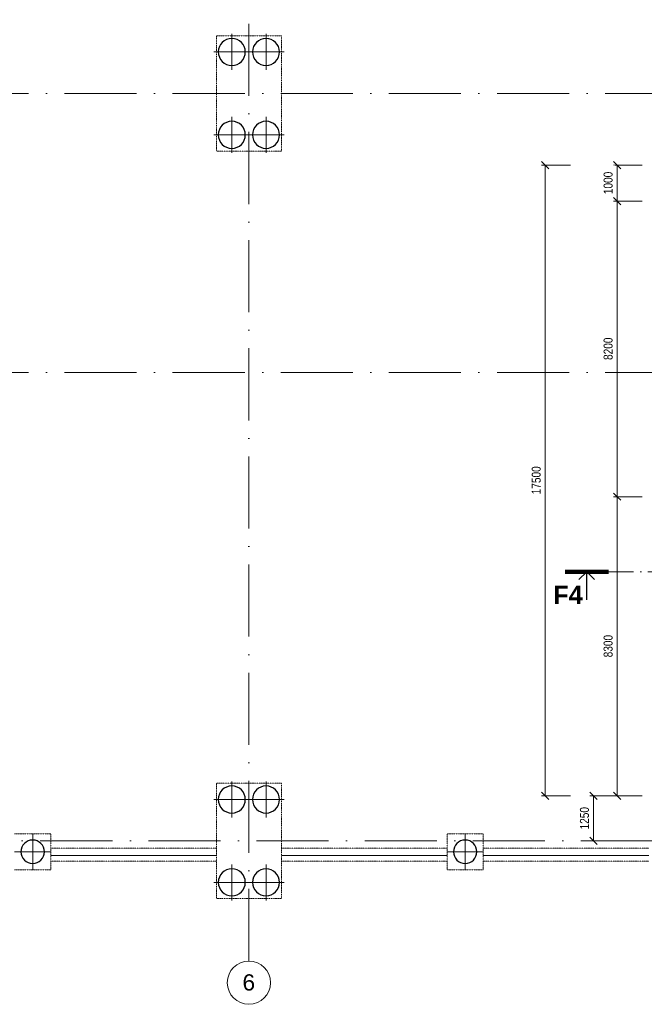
# Model space of a CAD drawing. Header units: millimetres. Extents: x 52781 to 270224, y -9967 to 33961.
# Tile 3 of 19: x 71410 to 88740, y 3217 to 30534. Entities that reach past the tile are written whole.
import ezdxf

# ---------------------------------------------------------------- set-up
doc = ezdxf.new("R2010")
doc.units = ezdxf.units.MM
for name, pattern in [('B_CARA_12', [2.6, 1, -0.8, 0, -0.8]), ('Čerchovaná 20mm', [3000, 2000, -500, 0, -500]), ('Čerchovaná řez', [1100, 700, -200, 0, -200])]:
    doc.linetypes.add(name, pattern=pattern)
for name, color, linetype, lineweight in [('CA_KOTY', 3, 'Continuous', 9), ('CA_KOTY-100', 3, 'Continuous', 9), ('CA_OSY', 5, 'Continuous', 9), ('CA_POHHRA18', 9, 'Continuous', 9), ('CA_POHHRA25', 7, 'Continuous', 13), ('CA_REZYZNACKY', 1, 'Continuous', 9), ('CA_TEXT35', 62, 'Continuous', 9), ('CA_ZAKLADY25', 7, 'Continuous', 13), ('CA_ZAKLADY5', 1, 'Continuous', 25)]:
    doc.layers.add(name, color=color, linetype=linetype, lineweight=lineweight)
doc.styles.add('Arial', font='arial.ttf', dxfattribs={"height": 450})
doc.styles.add('Arial_1', font='arial.ttf', dxfattribs={"width": 0.8, "height": 250})
doc.styles.add('Arial_B', font='arialbd.ttf', dxfattribs={"height": 500})
doc.dimstyles.new('HP_Přímá_-_2_5_mm_Ariel', dxfattribs={"dimscale": 304.8, "dimtxt": 255.06485, "dimasz": 0.656168, "dimexe": 0.328084, "dimexo": 0.0625, "dimgap": 0.164042, "dimtad": 1, "dimdec": 0, "dimzin": 0, "dimdsep": 46, "dimtxsty": 'Arial_1', "dimblk1": 'OBLIQUE', "dimblk2": 'OBLIQUE', "dimsah": 1, "dimcen": 0.09, "dimazin": 0, "dimtfac": 1, "dimtdec": 4, "dimtix": 1, "dimtmove": 0, "dimatfit": 3, "dimfxl": 2.296588, "dimfxlon": 1, "dimtvp": 1, "dimtfill": 1, "dimtolj": 1, "dimtzin": 0, "dimarcsym": 2})

# ---------------------------------------------------------------- blocks, each defined once
blk = doc.blocks.new('pilota 600 mm - D_750_650-2142272--3_400 _ Vykopy')
at = {"layer": 'CA_POHHRA18'}
for q in [(0, 500), (-500, 0), (0, -500), (500, 0)]:
    blk.add_line((0, 0), q, dxfattribs=at)
blk = doc.blocks.new('pilota 600 mm - D_750_650-2142273--3_400 _ Vykopy')
at = {"layer": 'CA_POHHRA18'}
for q in [(0, 500), (-500, 0), (500, 0), (0, -500)]:
    blk.add_line((0, 0), q, dxfattribs=at)
blk = doc.blocks.new('pilota 600 mm - D_750_650-2142301--3_400 _ Vykopy')
at = {"layer": 'CA_POHHRA18'}
for q in [(0, 500), (-500, 0), (0, -500), (500, 0)]:
    blk.add_line((0, 0), q, dxfattribs=at)
blk = doc.blocks.new('pilota 600 mm - D_750_650-2142303--3_400 _ Vykopy')
at = {"layer": 'CA_POHHRA18'}
for q in [(0, 500), (-500, 0), (0, -500), (500, 0)]:
    blk.add_line((0, 0), q, dxfattribs=at)
blk = doc.blocks.new('Osnova - Bublina osnovy 12mm-4850--3_400 _ Vykopy')
at = {"layer": 'CA_TEXT35'}
blk.add_circle((0, 0), 6, dxfattribs=at)
blk = doc.blocks.new('DIMBLOCK49--3_400 _ Vykopy')
at = {"layer": 'CA_KOTY-100'}
for p, q in [((87328, 9000), (87228, 9100)), ((87328, 9000), (87228, 9000)), ((87328, 9000), (87328, 7750)), ((87328, 9000), (87428, 8900)), ((87328, 9000), (88028, 9000)), ((87328, 7750), (87228, 7850)), ((87328, 7750), (87228, 7750)), ((87328, 7750), (87428, 7650)), ((87328, 7750), (88028, 7750))]:
    blk.add_line(p, q, dxfattribs=at)
at = {"layer": 'CA_KOTY-100', "color": 0, "insert": (86954, 8069), "char_height": 250, "width": 734.59, "attachment_point": 1, "rotation": 90, "line_spacing_factor": 0.941778, "style": 'Arial_1', "bg_fill": 3, "box_fill_scale": 1.25, "bg_fill_color": 256, "bg_fill_true_color": 13158600, "bg_fill_transparency": 0}
blk.add_mtext('1250', dxfattribs=at)
blk = doc.blocks.new('_Oblique')
at = {"color": 0, "linetype": 'ByBlock', "lineweight": -2}
blk.add_line((-0.5, -0.5), (0.5, 0.5), dxfattribs=at)
blk = doc.blocks.new('Řez - HP_rez-422275--3_400 _ Vykopy')
at = {"layer": 'CA_REZYZNACKY', "lineweight": 100}
blk.add_line((-12, 0), (0, 0), dxfattribs=at)
at = {"layer": 'CA_REZYZNACKY', "lineweight": 25}
for p, q in [((-6, 0), (-8.15, -2.15)), ((-6, 0), (-3.85, -2.15)), ((-6, -7.82), (-6, 0))]:
    blk.add_line(p, q, dxfattribs=at)
blk = doc.blocks.new('DIMBLOCK74--3_400 _ Vykopy')
at = {"layer": 'CA_KOTY-100'}
for p, q in [((85990, 26500), (85890, 26600)), ((85990, 26500), (85890, 26500)), ((85990, 26500), (85990, 9000)), ((85990, 26500), (86090, 26400)), ((85990, 26500), (86690, 26500)), ((85990, 9000), (85890, 9100)), ((85990, 9000), (85890, 9000)), ((85990, 9000), (86090, 8900)), ((85990, 9000), (86690, 9000))]:
    blk.add_line(p, q, dxfattribs=at)
at = {"layer": 'CA_KOTY-100', "color": 0, "insert": (85615, 17367), "char_height": 250, "width": 918.23, "attachment_point": 1, "rotation": 90, "line_spacing_factor": 0.941778, "style": 'Arial_1', "bg_fill": 3, "box_fill_scale": 1.25, "bg_fill_color": 256, "bg_fill_true_color": 13158600, "bg_fill_transparency": 0}
blk.add_mtext('17500', dxfattribs=at)
blk = doc.blocks.new('DIMBLOCK75--3_400 _ Vykopy')
at = {"layer": 'CA_KOTY-100'}
for p, q in [((87985, 17300), (87885, 17400)), ((87985, 17300), (87885, 17300)), ((87985, 17300), (87985, 9000)), ((87985, 17300), (88085, 17200)), ((87985, 17300), (88685, 17300)), ((87985, 9000), (87885, 9100)), ((87985, 9000), (87885, 9000)), ((87985, 9000), (88085, 8900)), ((87985, 9000), (88685, 9000))]:
    blk.add_line(p, q, dxfattribs=at)
at = {"layer": 'CA_KOTY-100', "color": 0, "insert": (87610, 12844), "char_height": 250, "width": 734.59, "attachment_point": 1, "rotation": 90, "line_spacing_factor": 0.941778, "style": 'Arial_1', "bg_fill": 3, "box_fill_scale": 1.25, "bg_fill_color": 256, "bg_fill_true_color": 13158600, "bg_fill_transparency": 0}
blk.add_mtext('8300', dxfattribs=at)
blk = doc.blocks.new('DIMBLOCK76--3_400 _ Vykopy')
at = {"layer": 'CA_KOTY-100'}
for p, q in [((87985, 25500), (87885, 25600)), ((87985, 25500), (87885, 25500)), ((87985, 25500), (87985, 17300)), ((87985, 25500), (88085, 25400)), ((87985, 25500), (88685, 25500)), ((87985, 17300), (87885, 17400)), ((87985, 17300), (87885, 17300)), ((87985, 17300), (88085, 17200)), ((87985, 17300), (88685, 17300))]:
    blk.add_line(p, q, dxfattribs=at)
at = {"layer": 'CA_KOTY-100', "color": 0, "insert": (87610, 21094), "char_height": 250, "width": 734.59, "attachment_point": 1, "rotation": 90, "line_spacing_factor": 0.941778, "style": 'Arial_1', "bg_fill": 3, "box_fill_scale": 1.25, "bg_fill_color": 256, "bg_fill_true_color": 13158600, "bg_fill_transparency": 0}
blk.add_mtext('8200', dxfattribs=at)
blk = doc.blocks.new('DIMBLOCK77--3_400 _ Vykopy')
at = {"layer": 'CA_KOTY-100'}
for p, q in [((87985, 26500), (87885, 26600)), ((87985, 26500), (87885, 26500)), ((87985, 25500), (87985, 26500)), ((87985, 26500), (88085, 26400)), ((87985, 26500), (88685, 26500)), ((87985, 25500), (87885, 25600)), ((87985, 25500), (87885, 25500)), ((87985, 25500), (88085, 25400)), ((87985, 25500), (88685, 25500))]:
    blk.add_line(p, q, dxfattribs=at)
at = {"layer": 'CA_KOTY-100', "color": 0, "insert": (87610, 25694), "char_height": 250, "width": 734.59, "attachment_point": 1, "rotation": 90, "line_spacing_factor": 0.941778, "style": 'Arial_1', "bg_fill": 3, "box_fill_scale": 1.25, "bg_fill_color": 256, "bg_fill_true_color": 13158600, "bg_fill_transparency": 0}
blk.add_mtext('1000', dxfattribs=at)

msp = doc.modelspace()

# ---------------------------------------------------------------- linework, layer by layer
at = {"layer": 'CA_OSY', "linetype": 'Čerchovaná 20mm'}
for p, q in [((77770, 4417.4), (77770, 30533.9)), ((54652, 28489.9), (155147.7, 28489.9)), ((54652, 20749.9), (155147.7, 20749.9)), ((53980.8, 7749.9), (155580.4, 7749.9))]:
    msp.add_line(p, q, dxfattribs=at)
at = {"layer": 'CA_POHHRA25', "linetype": 'B_CARA_12'}
for p, q in [((72270, 7549.9), (76870, 7549.9)), ((78670, 7549.9), (83270, 7549.9)), ((84270, 7549.9), (88870, 7549.9)), ((76870, 7349.9), (72270, 7349.9)), ((72270, 7349.9), (76870, 7349.9)), ((72270, 7189.9), (76870, 7189.9)), ((83270, 7349.9), (78670, 7349.9)), ((78670, 7349.9), (83270, 7349.9)), ((78670, 7189.9), (83270, 7189.9)), ((88870, 7349.9), (84270, 7349.9)), ((84270, 7349.9), (88870, 7349.9)), ((84270, 7189.9), (88870, 7189.9))]:
    msp.add_line(p, q, dxfattribs=at)
at = {"layer": 'CA_REZYZNACKY', "linetype": 'Čerchovaná řez'}
msp.add_line((87742.2, 15216.6), (109902.5, 15216.6), dxfattribs=at)
at = {"layer": 'CA_ZAKLADY25', "linetype": 'B_CARA_12', "lineweight": 9}
for p, q in [((76870, 26889.9), (76870, 30089.9)), ((76870, 30089.9), (78670, 30089.9)), ((78670, 30089.9), (78670, 26889.9)), ((78670, 26889.9), (76870, 26889.9)), ((76870, 6149.9), (76870, 9349.9)), ((76870, 9349.9), (78670, 9349.9)), ((78670, 9349.9), (78670, 6149.9)), ((71270, 7949.9), (72270, 7949.9)), ((72270, 7949.9), (72270, 6949.9)), ((83270, 6949.9), (83270, 7949.9)), ((83270, 7949.9), (84270, 7949.9)), ((84270, 7949.9), (84270, 6949.9)), ((72270, 6949.9), (71270, 6949.9)), ((84270, 6949.9), (83270, 6949.9)), ((78670, 6149.9), (76870, 6149.9))]:
    msp.add_line(p, q, dxfattribs=at)
at = {"layer": 'CA_ZAKLADY5'}
for centre, radius, start, end in [((77295, 29639.9), 375, 0, 180), ((78245, 29639.9), 375, 0, 180), ((77295, 29639.9), 375, 180, 360), ((78245, 29639.9), 375, 180, 0), ((77295, 27339.9), 375, 0, 180), ((78245, 27339.9), 375, 0, 180), ((77295, 27339.9), 375, 180, 360), ((78245, 27339.9), 375, 180, 0), ((77295, 8899.9), 375, 0, 180), ((78245, 8899.9), 375, 360, 180), ((77295, 8899.9), 375, 180, 360), ((78245, 8899.9), 375, 180, 360), ((71770, 7449.9), 325, 90, 270), ((71770, 7449.9), 325, 270, 90), ((83770, 7449.9), 325, 90, 270), ((83770, 7449.9), 325, 270, 90), ((77295, 6599.9), 375, 0, 180), ((78245, 6599.9), 375, 360, 180), ((77295, 6599.9), 375, 180, 360), ((78245, 6599.9), 375, 180, 360)]:
    msp.add_arc(centre, radius, start, end, dxfattribs=at)

# ---------------------------------------------------------------- block references
at = {"layer": 'CA_POHHRA18'}
for name, p in [('pilota 600 mm - D_750_650-2142272--3_400 _ Vykopy', (77295, 29639.9)), ('pilota 600 mm - D_750_650-2142273--3_400 _ Vykopy', (77295, 27339.9)), ('pilota 600 mm - D_750_650-2142272--3_400 _ Vykopy', (77295, 8899.9)), ('pilota 600 mm - D_750_650-2142273--3_400 _ Vykopy', (77295, 6599.9))]:
    msp.add_blockref(name, p, dxfattribs=at)
at = {"layer": 'CA_POHHRA18', "rotation": 180}
for name, p in [('pilota 600 mm - D_750_650-2142273--3_400 _ Vykopy', (78245, 29639.9)), ('pilota 600 mm - D_750_650-2142272--3_400 _ Vykopy', (78245, 27339.9)), ('pilota 600 mm - D_750_650-2142273--3_400 _ Vykopy', (78245, 8899.9)), ('pilota 600 mm - D_750_650-2142301--3_400 _ Vykopy', (71770, 7449.9)), ('pilota 600 mm - D_750_650-2142303--3_400 _ Vykopy', (83770, 7449.9)), ('pilota 600 mm - D_750_650-2142272--3_400 _ Vykopy', (78245, 6599.9))]:
    msp.add_blockref(name, p, dxfattribs=at)
at = {"layer": 'CA_REZYZNACKY', "lineweight": 100, "xscale": 99.99999999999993, "yscale": 99.99999999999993, "zscale": 99.99999999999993}
msp.add_blockref('Řez - HP_rez-422275--3_400 _ Vykopy', (87742.2, 15216.6), dxfattribs=at)
at = {"layer": 'CA_TEXT35', "xscale": 99.99999999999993, "yscale": 99.99999999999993, "zscale": 99.99999999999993}
msp.add_blockref('Osnova - Bublina osnovy 12mm-4850--3_400 _ Vykopy', (77770, 3817.4), dxfattribs=at)

# ---------------------------------------------------------------- texts
at = {"layer": 'CA_REZYZNACKY', "insert": (86214, 14827.6), "char_height": 500, "width": 1002.109, "attachment_point": 1, "style": 'Arial_B'}
msp.add_mtext('F4', dxfattribs=at)

# ---------------------------------------------------------------- next in the draw order: texts
at = {"layer": 'CA_TEXT35', "insert": (77591.4, 4050), "char_height": 450, "width": 424.894, "attachment_point": 1, "style": 'Arial', "bg_fill": 3, "box_fill_scale": 1.25, "bg_fill_color": 256, "bg_fill_true_color": 13158600, "bg_fill_transparency": 0}
msp.add_mtext('\\fArial|b0|i0|c238|p34|;6', dxfattribs=at)

# ---------------------------------------------------------------- next in the draw order: dimensions: what is measured, and where the dimension line sits
at = {"layer": 'CA_KOTY'}
for base, p1, p2, override, picture, middle in [((85990, 8999.9), (86690, 26500), (86690, 8999.9), {"dimpost": '<>', "dimfxl": 17500.128874}, 'DIMBLOCK74--3_400 _ Vykopy', (85812.4, 17749.9)), ((87328.3, 7749.9), (88028.3, 8999.9), (88028.3, 7749.9), {"dimpost": '<>', "dimfxl": 1250}, 'DIMBLOCK49--3_400 _ Vykopy', (87150.6, 8374.9))]:
    dim = msp.add_linear_dim(base=base, p1=p1, p2=p2, angle=90, dimstyle='HP_Přímá_-_2_5_mm_Ariel', override=override, dxfattribs=at)
    dim.commit()
    dim.dimension.update_dxf_attribs({"geometry": picture, "text_midpoint": middle})

# ---------------------------------------------------------------- next in the draw order: dimensions: what is measured, and where the dimension line sits
dim = msp.add_linear_dim(base=(87984.9, 8999.9), p1=(88684.9, 17300), p2=(88684.9, 8999.9), angle=90, dimstyle='HP_Přímá_-_2_5_mm_Ariel', override={"dimpost": '<>', "dimfxl": 8300.128874}, dxfattribs=at)
dim.commit()
dim.dimension.update_dxf_attribs({"geometry": 'DIMBLOCK75--3_400 _ Vykopy', "text_midpoint": (87807.1, 13149.9)})

# ---------------------------------------------------------------- next in the draw order: dimensions: what is measured, and where the dimension line sits
dim = msp.add_linear_dim(base=(87984.9, 17300), p1=(88684.9, 25500), p2=(88684.9, 17300), angle=90, dimstyle='HP_Přímá_-_2_5_mm_Ariel', override={"dimpost": '<>', "dimfxl": 8200}, dxfattribs=at)
dim.commit()
dim.dimension.update_dxf_attribs({"geometry": 'DIMBLOCK76--3_400 _ Vykopy', "text_midpoint": (87807.2, 21400)})

# ---------------------------------------------------------------- next in the draw order: dimensions: what is measured, and where the dimension line sits
dim = msp.add_linear_dim(base=(87984.9, 26500), p1=(88684.9, 25500), p2=(88684.9, 26500), angle=90, dimstyle='HP_Přímá_-_2_5_mm_Ariel', override={"dimpost": '<>', "dimfxl": 1000}, dxfattribs=at)
dim.commit()
dim.dimension.update_dxf_attribs({"geometry": 'DIMBLOCK77--3_400 _ Vykopy', "text_midpoint": (87807.2, 26000)})

doc.saveas('drawing.dxf')
